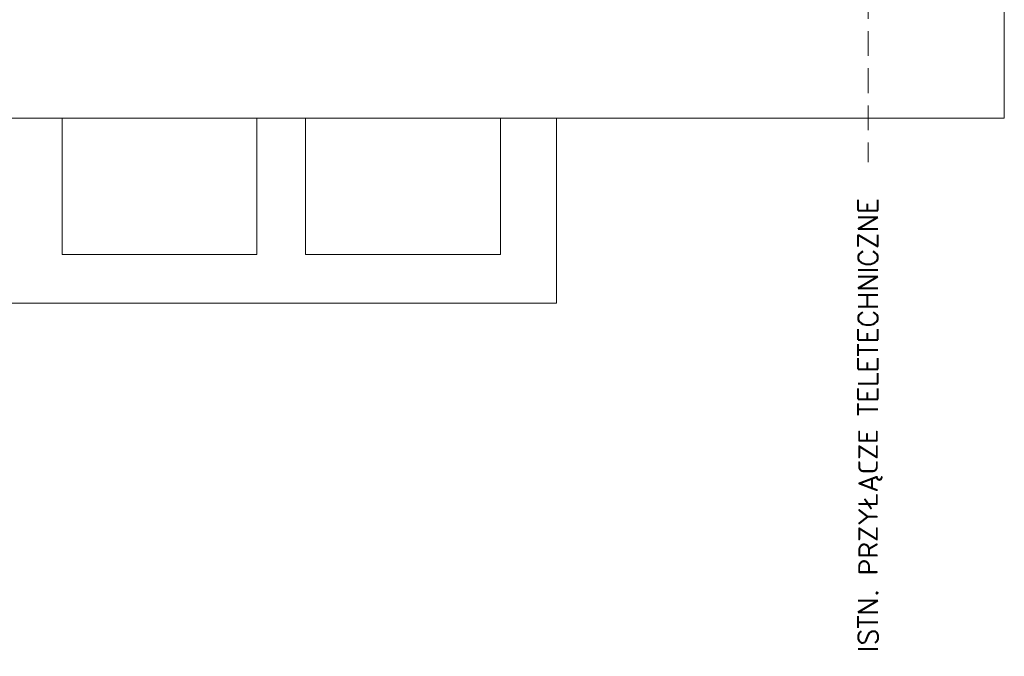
# Model space of a CAD drawing. Header units: millimetres. Extents: x -2274 to 12297, y -16157 to 26321.
# Tile 223 of 256: x -506 to 0, y -1397 to -1070. Entities that reach past the tile are written whole.
import ezdxf
from ezdxf.enums import TextEntityAlignment as Align

# ---------------------------------------------------------------- set-up
doc = ezdxf.new("R2010")
doc.units = ezdxf.units.MM
doc.linetypes.add('DASHED', pattern=[19.05, 12.7, -6.35])
doc.layers.add('-ŚCIANY NOŚNE', color=4, linetype='Continuous', lineweight=53)
doc.layers.add('.EP-PRZEDŚCIANKI', color=30, linetype='Continuous', lineweight=30)
doc.styles.add('SIMPLEX', font='simplex')

msp = doc.modelspace()

# ---------------------------------------------------------------- linework, layer by layer
at = {"layer": '-ŚCIANY NOŚNE', "color": 253, "lineweight": 13}
for p, q in [((0, -1121), (0, -1036)), ((0, -1121), (0, -1036)), ((-652.5, -1121), (0, -1121)), ((-483.74, -1191), (-483.74, -1121)), ((-383.74, -1121), (-383.74, -1191)), ((-358.74, -1191), (-358.74, -1121)), ((-258.74, -1121), (-258.74, -1191)), ((-229.96, -1216), (-229.96, -1121)), ((-383.74, -1191), (-483.74, -1191)), ((-258.74, -1191), (-358.74, -1191)), ((-512.53, -1216), (-229.96, -1216))]:
    msp.add_line(p, q, dxfattribs=at)
at = {"layer": '.EP-PRZEDŚCIANKI', "color": 253, "linetype": 'DASHED', "lineweight": 13}
msp.add_line((-69.97, -733.42), (-69.97, -1143.59), dxfattribs=at)

# ---------------------------------------------------------------- texts
at = {"layer": '.EP-PRZEDŚCIANKI', "color": 253, "lineweight": 13, "style": 'SIMPLEX'}
msp.add_text('ISTN. PRZYŁĄCZE TELETECHNICZNE', height=10, rotation=90, dxfattribs=at).set_placement((-69.97, -1278.66), align=Align.MIDDLE_CENTER)

doc.saveas('drawing.dxf')
